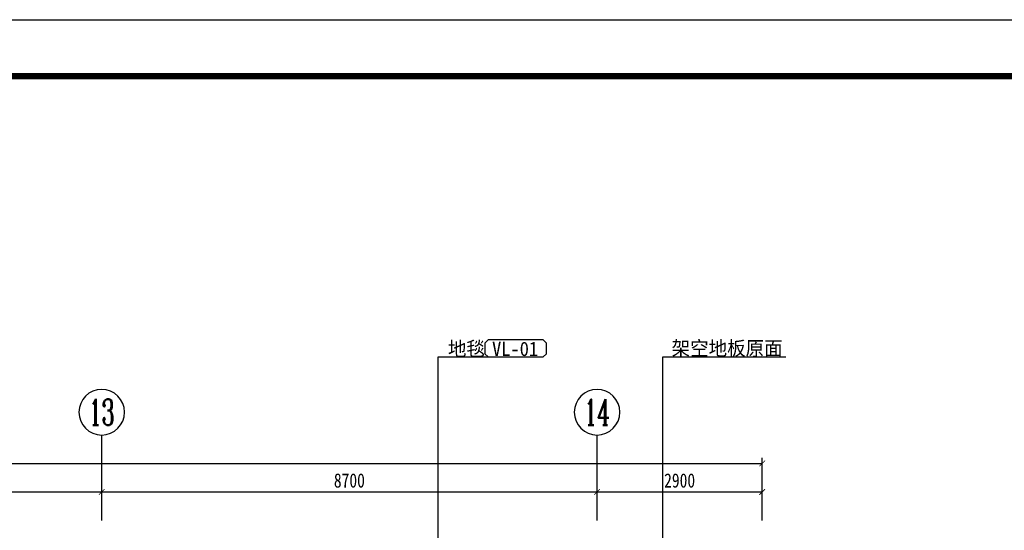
# Model space of a CAD drawing. Header units: millimetres. Extents: x -539149 to -534375, y 505028 to 505469.
# Tile 110 of 135: x -535269 to -535096, y 505369 to 505459. Entities that reach past the tile are written whole.
import ezdxf
from ezdxf.enums import TextEntityAlignment as Align

# ---------------------------------------------------------------- set-up
doc = ezdxf.new("R2010")
doc.units = ezdxf.units.MM
doc.header["$LTSCALE"] = 10
for name, color, linetype in [('A-建筑-拆墙', 251, 'Continuous'), ('A-建筑-窗户', 4, 'Continuous'), ('A-建筑-轴号', 3, 'Continuous'), ('A2图框$0$E-图框', 100, 'Continuous'), ('AXIS_TEXT', 50, 'Continuous'), ('B-平面-尺寸', 8, 'Continuous'), ('E--图例', 3, 'Continuous'), ('E-文本', 7, 'Continuous'), ('F-文本', 61, 'Continuous')]:
    doc.layers.add(name, color=color, linetype=linetype)
doc.layers.add('A-批量打印图层', color=251, linetype='Continuous', plot=False)
doc.layers.add('A2图框$0$图框外线', color=1, linetype='Continuous', plot=False)
doc.styles.add('-宋体', font='txt', dxfattribs={"width": 0.8})
doc.styles.add('_TCH_AXIS', font='COMPLEX', dxfattribs={"bigfont": 'GBCBIG'})
doc.styles.add('CCD_DIM', font='txt', dxfattribs={"width": 0.8})
doc.styles.add('COMPLEX', font='COMPLEX')
doc.styles.add('TXT', font='gbenor.shx', dxfattribs={"width": 0.7})
doc.dimstyles.new('1', dxfattribs={"dimscale": 0, "dimtxt": 2.5, "dimasz": 1.5, "dimexe": 1, "dimexo": 0, "dimgap": 0.3, "dimtad": 1, "dimdec": 0, "dimzin": 0, "dimdsep": 46, "dimtxsty": 'Standard', "dimblk": 'ARCHTICK', "dimcen": 0.09, "dimclrd": 8, "dimclre": 8, "dimclrt": 4, "dimadec": 0, "dimazin": 0, "dimtfac": 1, "dimtdec": 0, "dimtix": 1, "dimtofl": 0, "dimtmove": 2, "dimatfit": 3, "dimldrblk": 'DOTSMALL', "dimfxl": 5, "dimfxlon": 1, "dimtolj": 1, "dimtzin": 0, "dimarcsym": 0})
doc.dimstyles.new('1-1', dxfattribs={"dimscale": 0, "dimtxt": 2.5, "dimasz": 1, "dimexe": 1, "dimexo": 1, "dimgap": 0.75, "dimtad": 1, "dimdec": 0, "dimrnd": 0.004999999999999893, "dimzin": 0, "dimdsep": 46, "dimtxsty": 'CCD_DIM', "dimblk": 'ARCHTICK', "dimcen": 0.13, "dimclrd": 44, "dimclre": 44, "dimclrt": 50, "dimadec": 0, "dimazin": 0, "dimtfac": 1, "dimtdec": 0, "dimtix": 1, "dimtmove": 2, "dimatfit": 3, "dimldrblk": 'HBA_Leader_Dot', "dimfxl": 5, "dimfxlon": 1, "dimtvp": 1, "dimtolj": 1, "dimtzin": 0, "dimarcsym": 0})

# ---------------------------------------------------------------- blocks, each defined once
blk = doc.blocks.new('_ArchTick')
at = {"color": 0, "linetype": 'ByBlock', "const_width": 0.15}
blk.add_lwpolyline([(-0.5, -0.5), (0.5, 0.5)], dxfattribs=at)
blk = doc.blocks.new('HBA_Leader_Dot')
at = {"color": 0, "linetype": 'ByBlock'}
blk.add_line((-5, 0), (-10, 0), dxfattribs=at)
at = {"color": 0, "linetype": 'ByBlock', "const_width": 5}
blk.add_lwpolyline([(-2.5, 0, 1), (2.5, 0, 1)], format="xyb", close=True, dxfattribs=at)
blk = doc.blocks.new('_AXISO')
blk.add_circle((0, 0), 0.5)
at = {"layer": 'AXIS_TEXT', "style": 'COMPLEX', "width": 1.041666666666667}
blk.add_attdef('A', text='', height=0.56, dxfattribs=at).set_placement((-0.25, -0.28), (0.25, -0.28), align=Align.FIT)
blk = doc.blocks.new('A2图框')
at = {"layer": 'A2图框$0$E-图框', "color": 4, "const_width": 1.131313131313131}
blk.add_lwpolyline([(-363.4031259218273, 295.2979469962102), (209.3847528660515, 295.2979469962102), (209.3847528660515, -104.9040732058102), (-363.4031259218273, -104.9040732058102)], close=True, dxfattribs=at)
at = {"layer": 'A2图框$0$图框外线', "color": 1}
blk.add_lwpolyline([(-374.7162572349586, 305.1969368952), (219.2837427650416, 305.1969368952), (219.2837427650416, -114.8030631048), (-374.7162572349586, -114.8030631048)], close=True, dxfattribs=at)
blk.add_lwpolyline([(-374.7162572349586, 305.1969368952), (219.2837427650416, 305.1969368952), (219.2837427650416, -114.8030631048), (-374.7162572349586, -114.8030631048)], close=True, dxfattribs=at)
blk.add_lwpolyline([(-374.7162572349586, 305.1969368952), (219.2837427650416, 305.1969368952), (219.2837427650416, -114.8030631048), (-374.7162572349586, -114.8030631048)], close=True, dxfattribs=at)
blk = doc.blocks.new('_DOTSMALL')
at = {"color": 0, "linetype": 'ByBlock', "const_width": 0.5}
blk.add_lwpolyline([(-0.0625, 0, 1), (0.0625, 0, 1)], format="xyb", close=True, dxfattribs=at)
blk = doc.blocks.new('材料编号1')
at = {"layer": 'E--图例', "color": 3}
blk.add_lwpolyline([(8.715155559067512, -1.898066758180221), (8.715155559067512, -0.6366033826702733), (8.345887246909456, -0.2673350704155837), (1.889200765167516, -0.2673350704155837), (1.519932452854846, -0.6366033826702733), (1.519932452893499, -1.898066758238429), (1.889200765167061, -2.267335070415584), (8.345887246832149, -2.26733507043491)], close=True, dxfattribs=at)
at = {"layer": 'E-文本', "style": 'TXT', "width": 0.7}
blk.add_attdef('编号', (1.608281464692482, -2.295733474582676), '', height=2, dxfattribs=at)

msp = doc.modelspace()

# ---------------------------------------------------------------- linework, layer by layer
at = {"layer": 'A-建筑-轴号', "ltscale": 0.01}
for p, q in [((-535254.2732111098, 505370.5986509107, 0.06894340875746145), (-535254.2732111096, 505385.598650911, 0.06894340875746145)), ((-535167.2732111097, 505370.5986509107, 0.06894340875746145), (-535167.2732111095, 505385.5986509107, 0.06894340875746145))]:
    msp.add_line(p, q, dxfattribs=at)
at = {"layer": 'A-批量打印图层'}
msp.add_lwpolyline([(-535573.9614833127, 505458.5096570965), (-534979.9614833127, 505458.5096570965), (-534979.9614833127, 505038.5096570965), (-535573.9614833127, 505038.5096570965)], close=True, dxfattribs=at)

# ---------------------------------------------------------------- block references
at = {"layer": 'A-建筑-窗户', "ltscale": 0.5}
msp.add_blockref('A2图框', (-535199.2452260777, 505153.3127202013), dxfattribs=at)
at = {"layer": 'A-建筑-轴号', "ltscale": 0.01}
ref = msp.add_blockref('_AXISO', (-535254.2732111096, 505389.598650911, 0.06894340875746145), dxfattribs=dict(at, xscale=-8, yscale=8, zscale=8, rotation=180))
ref.add_attrib('A', '13', dxfattribs={"layer": 'AXIS_TEXT', "height": 4.525483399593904, "style": '_TCH_AXIS', "width": 0.7241379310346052}).set_placement((-535256.5359528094, 505387.3359092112, 0.06894340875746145), (-535252.0104694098, 505387.3359092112, 0.06894340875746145), align=Align.FIT)
ref = msp.add_blockref('_AXISO', (-535167.2732111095, 505389.5986509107, 0.06894340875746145), dxfattribs=dict(at, xscale=-8, yscale=8, zscale=8, rotation=180))
ref.add_attrib('A', '14', dxfattribs={"layer": 'AXIS_TEXT', "height": 4.525483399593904, "style": '_TCH_AXIS', "width": 0.6774193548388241}).set_placement((-535169.5359528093, 505387.3359092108, 0.06894340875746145), (-535165.0104694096, 505387.3359092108, 0.06894340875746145), align=Align.FIT)
at = {"layer": 'F-文本', "color": 43}
ref = msp.add_blockref('材料编号1', (-535173.90016154, 505398.8926354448), dxfattribs=dict(at, xscale=1.5, yscale=1.5, zscale=1.5, rotation=180))
ref.add_attrib('编号', 'VL-01', (-535185.7162042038, 505399.4701384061), dxfattribs={"color": 7, "height": 2.5, "style": '-宋体', "width": 0.9515624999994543})

# ---------------------------------------------------------------- texts
at = {"layer": 'E-文本', "char_height": 2.5, "width": 67.27353787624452, "attachment_point": 9, "style": '-宋体'}
for s, insert in [('{\\W1;地毯}', (-535186.9728948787, 505399.2936380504)), ('{\\W1;架空地板原面}', (-535134.6835684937, 505399.2936380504))]:
    msp.add_mtext(s, dxfattribs=dict(at, insert=insert))

# ---------------------------------------------------------------- dimensions: what is measured, and where the dimension line sits
at = {"layer": 'B-平面-尺寸', "ltscale": 0.01}
msp.add_linear_dim(base=(-535138.2732111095, 505380.5986509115, 0.06894340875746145), p1=(-535497.2732111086, 505370.1987272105, 0.06894340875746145), p2=(-535138.2732111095, 505370.1987272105, 0.06894340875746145), dimstyle='1-1', override={"dimscale": 0.9999999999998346, "dimlfac": 100}, dxfattribs=at).render()
for p1, p2, distance in [((-535341.2732111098, 505365.5985742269, 0.06894340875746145), (-535254.2732111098, 505365.5985742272, 0.06894340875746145), 10.000076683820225), ((-535254.2732111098, 505365.5985742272, 0.06894340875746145), (-535167.2732111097, 505365.5985742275, 0.06894340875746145), 10.000076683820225), ((-535167.2732111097, 505365.5985742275, 0.06894340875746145), (-535138.2732111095, 505365.5985742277, 0.06894340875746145), 10.000076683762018)]:
    msp.add_aligned_dim(p1=p1, p2=p2, distance=distance, dimstyle='1-1', override={"dimscale": 0.9999999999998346, "dimlfac": 100}, dxfattribs=at).render()

# ---------------------------------------------------------------- leaders
at = {"layer": 'A-建筑-拆墙'}
for points in [[(-535195.1757613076, 505348.5092843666), (-535195.1757613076, 505399.2936380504), (-535186.4189924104, 505399.2936380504)], [(-535155.7532547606, 505348.5092843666), (-535155.7532547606, 505399.2936380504), (-535134.1296660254, 505399.2936380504)]]:
    msp.add_leader(points, dimstyle='1', override={"dimscale": 0.1171617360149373, "dimasz": 2, "dimtad": 0}, dxfattribs=at)

doc.saveas('drawing.dxf')
